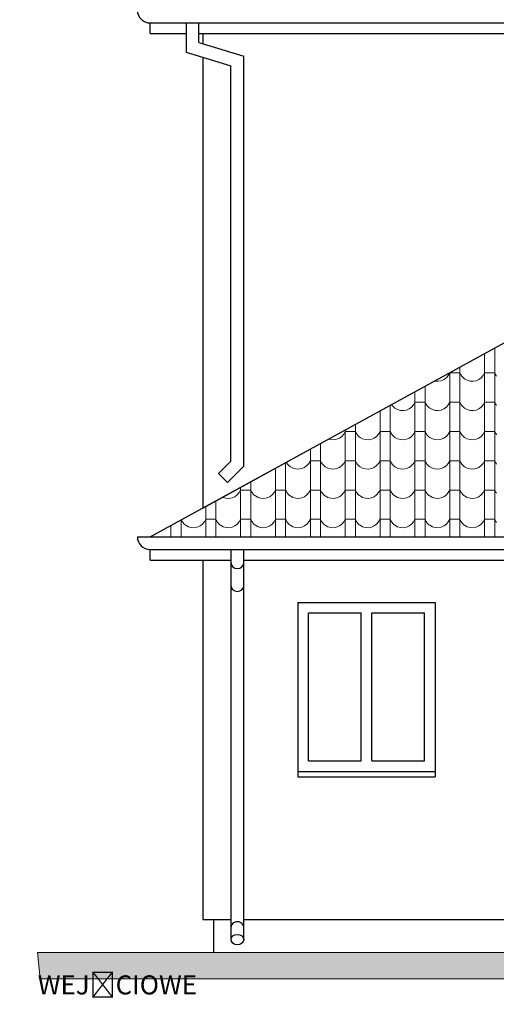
# Model space of a CAD drawing. Header units: millimetres. Extents: x -61343 to 9939, y -6894 to 7453.
# Tile 172 of 255: x 690 to 1142, y -6403 to -5471. Entities that reach past the tile are written whole.
import ezdxf

# ---------------------------------------------------------------- set-up
doc = ezdxf.new("R2010")
doc.units = ezdxf.units.MM
doc.header["$MEASUREMENT"] = 0
doc.layers.add('810-G Ogólne', color=7, linetype='Continuous')
doc.layers.add('990-D Import IFC', color=7, linetype='Continuous')
doc.layers.add('A_opisy', color=81, linetype='Continuous', lineweight=13)
doc.styles.add('st1', font='arial.ttf')

# ---------------------------------------------------------------- blocks, each defined once
blk = doc.blocks.new('*X1834', base_point=(515069.4, 47309.9))
at = {"layer": '990-D Import IFC', "color": 251, "linetype": 'Continuous', "lineweight": 13, "true_color": 0x6a6a6a}
for p, q in [((521387.5, -45633.9), (521387.5, -45762.1)), ((521291.4, -45686.5), (521291.4, -45762.1)), ((521057.5, -45814.6), (521057.5, -46039.1)), ((521291.4, -45762.1), (521291.4, -46039.1)), ((521387.5, -45762.1), (521387.5, -46039.1)), ((520929.4, -45916.7), (520948.1, -45895.2)), ((520948.1, -45895.2), (520961.4, -45870.2)), ((520961.4, -45867.2), (520961.4, -46039.1)), ((521009.4, -45870.2), (520961.4, -45870.2)), ((521057.5, -45870.2), (521009.4, -45870.2)), ((521057.5, -45870.2), (521061.1, -45878.5)), ((521061.1, -45878.5), (521065.4, -45886.6)), ((521065.4, -45886.6), (521070.2, -45894.3)), ((521070.2, -45894.3), (521075.5, -45901.7)), ((521075.5, -45901.7), (521081.4, -45908.6)), ((521081.4, -45908.6), (521087.8, -45915.1)), ((521259.4, -45916.7), (521278.1, -45895.2)), ((521278.1, -45895.2), (521291.4, -45870.2)), ((521339.4, -45870.2), (521291.4, -45870.2)), ((521387.5, -45870.2), (521339.4, -45870.2)), ((521387.5, -45870.2), (521391.1, -45878.5)), ((521391.1, -45878.5), (521395.4, -45886.6)), ((521395.4, -45886.6), (521400.2, -45894.3)), ((521400.2, -45894.3), (521405.5, -45901.7)), ((520727.5, -45995.3), (520727.5, -46039.1)), ((520817.2, -45946.1), (520824.1, -45948.1)), ((520824.1, -45948.1), (520852.4, -45949.5)), ((520852.4, -45949.5), (520880.4, -45944.5)), ((520880.4, -45944.5), (520906.5, -45933.4)), ((520906.5, -45933.4), (520929.4, -45916.7)), ((521087.8, -45915.1), (521094.6, -45921.2)), ((521094.6, -45921.2), (521101.9, -45926.7)), ((521101.9, -45926.7), (521126.7, -45940.4)), ((521126.7, -45940.4), (521154.1, -45948.1)), ((521154.1, -45948.1), (521182.4, -45949.5)), ((521182.4, -45949.5), (521210.4, -45944.5)), ((521210.4, -45944.5), (521236.5, -45933.4)), ((521236.5, -45933.4), (521259.4, -45916.7)), ((520631.4, -46047.9), (520631.4, -46316.1)), ((520727.5, -46039.1), (520727.5, -46316.1)), ((520961.4, -46039.1), (520961.4, -46316.1)), ((521057.5, -46039.1), (521057.5, -46316.1)), ((521291.4, -46039.1), (521291.4, -46316.1)), ((521387.5, -46039.1), (521387.5, -46316.1)), ((520397.5, -46176), (520397.5, -46316.1)), ((520409.1, -46169.6), (520410.2, -46171.3)), ((520410.2, -46171.3), (520415.5, -46178.7)), ((520415.5, -46178.7), (520421.4, -46185.6)), ((520421.4, -46185.6), (520427.8, -46192.1)), ((520427.8, -46192.1), (520434.6, -46198.2)), ((520599.4, -46193.7), (520618.1, -46172.2)), ((520618.1, -46172.2), (520631.4, -46147.2)), ((520679.4, -46147.2), (520631.4, -46147.2)), ((520727.5, -46147.2), (520679.4, -46147.2)), ((520727.5, -46147.2), (520731.1, -46155.5)), ((520731.1, -46155.5), (520735.4, -46163.6)), ((520735.4, -46163.6), (520740.2, -46171.3)), ((520740.2, -46171.3), (520745.5, -46178.7)), ((520745.5, -46178.7), (520751.4, -46185.6)), ((520751.4, -46185.6), (520757.8, -46192.1)), ((520757.8, -46192.1), (520764.6, -46198.2)), ((520929.4, -46193.7), (520948.1, -46172.2)), ((520948.1, -46172.2), (520961.4, -46147.2)), ((521009.4, -46147.2), (520961.4, -46147.2)), ((521057.5, -46147.2), (521009.4, -46147.2)), ((521057.5, -46147.2), (521061.1, -46155.5)), ((521061.1, -46155.5), (521065.4, -46163.6)), ((521065.4, -46163.6), (521070.2, -46171.3)), ((521070.2, -46171.3), (521075.5, -46178.7)), ((521075.5, -46178.7), (521081.4, -46185.6)), ((521081.4, -46185.6), (521087.8, -46192.1)), ((521087.8, -46192.1), (521094.6, -46198.2)), ((521259.4, -46193.7), (521278.1, -46172.2)), ((521278.1, -46172.2), (521291.4, -46147.2)), ((521339.4, -46147.2), (521291.4, -46147.2)), ((521387.5, -46147.2), (521339.4, -46147.2)), ((521387.5, -46147.2), (521391.1, -46155.5)), ((521391.1, -46155.5), (521395.4, -46163.6)), ((521395.4, -46163.6), (521400.2, -46171.3)), ((521400.2, -46171.3), (521405.5, -46178.7)), ((520301.4, -46228.6), (520301.4, -46316.1)), ((520434.6, -46198.2), (520441.9, -46203.7)), ((520441.9, -46203.7), (520466.7, -46217.4)), ((520466.7, -46217.4), (520494.1, -46225.1)), ((520494.1, -46225.1), (520522.4, -46226.5)), ((520522.4, -46226.5), (520550.4, -46221.5)), ((520550.4, -46221.5), (520576.5, -46210.4)), ((520576.5, -46210.4), (520599.4, -46193.7)), ((520764.6, -46198.2), (520771.9, -46203.7)), ((520771.9, -46203.7), (520796.7, -46217.4)), ((520796.7, -46217.4), (520824.1, -46225.1)), ((520824.1, -46225.1), (520852.4, -46226.5)), ((520852.4, -46226.5), (520880.4, -46221.5)), ((520880.4, -46221.5), (520906.5, -46210.4)), ((520906.5, -46210.4), (520929.4, -46193.7)), ((521094.6, -46198.2), (521101.9, -46203.7)), ((521101.9, -46203.7), (521126.7, -46217.4)), ((521126.7, -46217.4), (521154.1, -46225.1)), ((521154.1, -46225.1), (521182.4, -46226.5)), ((521182.4, -46226.5), (521210.4, -46221.5)), ((521210.4, -46221.5), (521236.5, -46210.4)), ((521236.5, -46210.4), (521259.4, -46193.7)), ((520067.5, -46356.6), (520067.5, -46593.1)), ((520301.4, -46316.1), (520301.4, -46593.1)), ((520397.5, -46316.1), (520397.5, -46593.1)), ((520631.4, -46316.1), (520631.4, -46593.1)), ((520727.5, -46316.1), (520727.5, -46593.1)), ((520961.4, -46316.1), (520961.4, -46593.1)), ((521057.5, -46316.1), (521057.5, -46593.1)), ((521291.4, -46316.1), (521291.4, -46593.1)), ((521387.5, -46316.1), (521387.5, -46593.1)), ((519916.5, -46487.4), (519939.4, -46470.7)), ((519939.4, -46470.7), (519958.1, -46449.2)), ((519958.1, -46449.2), (519971.4, -46424.2)), ((519971.4, -46409.2), (519971.4, -46593.1)), ((520019.4, -46424.2), (519971.4, -46424.2)), ((520067.5, -46424.2), (520019.4, -46424.2)), ((520067.5, -46424.2), (520071.1, -46432.5)), ((520071.1, -46432.5), (520075.4, -46440.6)), ((520075.4, -46440.6), (520080.2, -46448.3)), ((520080.2, -46448.3), (520085.5, -46455.7)), ((520085.5, -46455.7), (520091.4, -46462.6)), ((520091.4, -46462.6), (520097.8, -46469.1)), ((520097.8, -46469.1), (520104.6, -46475.2)), ((520246.5, -46487.4), (520269.4, -46470.7)), ((520269.4, -46470.7), (520288.1, -46449.2)), ((520288.1, -46449.2), (520301.4, -46424.2)), ((520349.4, -46424.2), (520301.4, -46424.2)), ((520397.5, -46424.2), (520349.4, -46424.2)), ((520397.5, -46424.2), (520401.1, -46432.5)), ((520401.1, -46432.5), (520405.4, -46440.6)), ((520405.4, -46440.6), (520410.2, -46448.3)), ((520410.2, -46448.3), (520415.5, -46455.7)), ((520415.5, -46455.7), (520421.4, -46462.6)), ((520421.4, -46462.6), (520427.8, -46469.1)), ((520427.8, -46469.1), (520434.6, -46475.2)), ((520576.5, -46487.4), (520599.4, -46470.7)), ((520599.4, -46470.7), (520618.1, -46449.2)), ((520618.1, -46449.2), (520631.4, -46424.2)), ((520679.4, -46424.2), (520631.4, -46424.2)), ((520727.5, -46424.2), (520679.4, -46424.2)), ((520727.5, -46424.2), (520731.1, -46432.5)), ((520731.1, -46432.5), (520735.4, -46440.6)), ((520735.4, -46440.6), (520740.2, -46448.3)), ((520740.2, -46448.3), (520745.5, -46455.7)), ((520745.5, -46455.7), (520751.4, -46462.6)), ((520751.4, -46462.6), (520757.8, -46469.1)), ((520757.8, -46469.1), (520764.6, -46475.2)), ((520906.5, -46487.4), (520929.4, -46470.7)), ((520929.4, -46470.7), (520948.1, -46449.2)), ((520948.1, -46449.2), (520961.4, -46424.2)), ((521009.4, -46424.2), (520961.4, -46424.2)), ((521057.5, -46424.2), (521009.4, -46424.2)), ((521057.5, -46424.2), (521061.1, -46432.5)), ((521061.1, -46432.5), (521065.4, -46440.6)), ((521065.4, -46440.6), (521070.2, -46448.3)), ((521070.2, -46448.3), (521075.5, -46455.7)), ((521075.5, -46455.7), (521081.4, -46462.6)), ((521081.4, -46462.6), (521087.8, -46469.1)), ((521087.8, -46469.1), (521094.6, -46475.2)), ((521236.5, -46487.4), (521259.4, -46470.7)), ((521259.4, -46470.7), (521278.1, -46449.2)), ((521278.1, -46449.2), (521291.4, -46424.2)), ((521339.4, -46424.2), (521291.4, -46424.2)), ((521387.5, -46424.2), (521339.4, -46424.2)), ((521387.5, -46424.2), (521391.1, -46432.5)), ((521391.1, -46432.5), (521395.4, -46440.6)), ((521395.4, -46440.6), (521400.2, -46448.3)), ((521400.2, -46448.3), (521405.5, -46455.7)), ((519737.5, -46537.3), (519737.5, -46593.1)), ((519812.8, -46496.1), (519834.1, -46502.1)), ((519834.1, -46502.1), (519862.4, -46503.5)), ((519862.4, -46503.5), (519890.4, -46498.5)), ((519890.4, -46498.5), (519916.5, -46487.4)), ((520104.6, -46475.2), (520111.9, -46480.7)), ((520111.9, -46480.7), (520136.7, -46494.4)), ((520136.7, -46494.4), (520164.1, -46502.1)), ((520164.1, -46502.1), (520192.4, -46503.5)), ((520192.4, -46503.5), (520220.4, -46498.5)), ((520220.4, -46498.5), (520246.5, -46487.4)), ((520434.6, -46475.2), (520441.9, -46480.7)), ((520441.9, -46480.7), (520466.7, -46494.4)), ((520466.7, -46494.4), (520494.1, -46502.1)), ((520494.1, -46502.1), (520522.4, -46503.5)), ((520522.4, -46503.5), (520550.4, -46498.5)), ((520550.4, -46498.5), (520576.5, -46487.4)), ((520764.6, -46475.2), (520771.9, -46480.7)), ((520771.9, -46480.7), (520796.7, -46494.4)), ((520796.7, -46494.4), (520824.1, -46502.1)), ((520824.1, -46502.1), (520852.4, -46503.5)), ((520852.4, -46503.5), (520880.4, -46498.5)), ((520880.4, -46498.5), (520906.5, -46487.4)), ((521094.6, -46475.2), (521101.9, -46480.7)), ((521101.9, -46480.7), (521126.7, -46494.4)), ((521126.7, -46494.4), (521154.1, -46502.1)), ((521154.1, -46502.1), (521182.4, -46503.5)), ((521182.4, -46503.5), (521210.4, -46498.5)), ((521210.4, -46498.5), (521236.5, -46487.4)), ((519641.4, -46589.9), (519641.4, -46593.1)), ((519641.4, -46593.1), (519641.4, -46870.1)), ((519737.5, -46593.1), (519737.5, -46870.1)), ((519971.4, -46593.1), (519971.4, -46870.1)), ((520067.5, -46593.1), (520067.5, -46870.1)), ((520301.4, -46593.1), (520301.4, -46870.1)), ((520397.5, -46593.1), (520397.5, -46870.1)), ((520631.4, -46593.1), (520631.4, -46870.1)), ((520727.5, -46593.1), (520727.5, -46870.1)), ((520961.4, -46593.1), (520961.4, -46870.1)), ((521057.5, -46593.1), (521057.5, -46870.1)), ((521291.4, -46593.1), (521291.4, -46870.1)), ((521387.5, -46593.1), (521387.5, -46870.1)), ((519407.5, -46718), (519407.5, -46870.1)), ((519413.8, -46714.5), (519415.4, -46717.6)), ((519415.4, -46717.6), (519420.2, -46725.3)), ((519420.2, -46725.3), (519425.5, -46732.7)), ((519425.5, -46732.7), (519431.4, -46739.6)), ((519431.4, -46739.6), (519437.8, -46746.1)), ((519437.8, -46746.1), (519444.6, -46752.2)), ((519586.5, -46764.4), (519609.4, -46747.7)), ((519609.4, -46747.7), (519628.1, -46726.2)), ((519628.1, -46726.2), (519641.4, -46701.2)), ((519689.4, -46701.2), (519641.4, -46701.2)), ((519737.5, -46701.2), (519689.4, -46701.2)), ((519737.5, -46701.2), (519741.1, -46709.5)), ((519741.1, -46709.5), (519745.4, -46717.6)), ((519745.4, -46717.6), (519750.2, -46725.3)), ((519750.2, -46725.3), (519755.5, -46732.7)), ((519755.5, -46732.7), (519761.4, -46739.6)), ((519761.4, -46739.6), (519767.8, -46746.1)), ((519767.8, -46746.1), (519774.6, -46752.2)), ((519916.5, -46764.4), (519939.4, -46747.7)), ((519939.4, -46747.7), (519958.1, -46726.2)), ((519958.1, -46726.2), (519971.4, -46701.2)), ((520019.4, -46701.2), (519971.4, -46701.2)), ((520067.5, -46701.2), (520019.4, -46701.2)), ((520067.5, -46701.2), (520071.1, -46709.5)), ((520071.1, -46709.5), (520075.4, -46717.6)), ((520075.4, -46717.6), (520080.2, -46725.3)), ((520080.2, -46725.3), (520085.5, -46732.7)), ((520085.5, -46732.7), (520091.4, -46739.6)), ((520091.4, -46739.6), (520097.8, -46746.1)), ((520097.8, -46746.1), (520104.6, -46752.2)), ((520246.5, -46764.4), (520269.4, -46747.7)), ((520269.4, -46747.7), (520288.1, -46726.2)), ((520288.1, -46726.2), (520301.4, -46701.2)), ((520349.4, -46701.2), (520301.4, -46701.2)), ((520397.5, -46701.2), (520349.4, -46701.2)), ((520397.5, -46701.2), (520401.1, -46709.5)), ((520401.1, -46709.5), (520405.4, -46717.6)), ((520405.4, -46717.6), (520410.2, -46725.3)), ((520410.2, -46725.3), (520415.5, -46732.7)), ((520415.5, -46732.7), (520421.4, -46739.6)), ((520421.4, -46739.6), (520427.8, -46746.1)), ((520427.8, -46746.1), (520434.6, -46752.2)), ((520576.5, -46764.4), (520599.4, -46747.7)), ((520599.4, -46747.7), (520618.1, -46726.2)), ((520618.1, -46726.2), (520631.4, -46701.2)), ((520679.4, -46701.2), (520631.4, -46701.2)), ((520727.5, -46701.2), (520679.4, -46701.2)), ((520727.5, -46701.2), (520731.1, -46709.5)), ((520731.1, -46709.5), (520735.4, -46717.6)), ((520735.4, -46717.6), (520740.2, -46725.3)), ((520740.2, -46725.3), (520745.5, -46732.7)), ((520745.5, -46732.7), (520751.4, -46739.6)), ((520751.4, -46739.6), (520757.8, -46746.1)), ((520757.8, -46746.1), (520764.6, -46752.2)), ((520906.5, -46764.4), (520929.4, -46747.7)), ((520929.4, -46747.7), (520948.1, -46726.2)), ((520948.1, -46726.2), (520961.4, -46701.2)), ((521009.4, -46701.2), (520961.4, -46701.2)), ((521057.5, -46701.2), (521009.4, -46701.2)), ((521057.5, -46701.2), (521061.1, -46709.5)), ((521061.1, -46709.5), (521065.4, -46717.6)), ((521065.4, -46717.6), (521070.2, -46725.3)), ((521070.2, -46725.3), (521075.5, -46732.7)), ((521075.5, -46732.7), (521081.4, -46739.6)), ((521081.4, -46739.6), (521087.8, -46746.1)), ((521087.8, -46746.1), (521094.6, -46752.2)), ((521236.5, -46764.4), (521259.4, -46747.7)), ((521259.4, -46747.7), (521278.1, -46726.2)), ((521278.1, -46726.2), (521291.4, -46701.2)), ((521339.4, -46701.2), (521291.4, -46701.2)), ((521387.5, -46701.2), (521339.4, -46701.2)), ((521387.5, -46701.2), (521391.1, -46709.5)), ((521391.1, -46709.5), (521395.4, -46717.6)), ((521395.4, -46717.6), (521400.2, -46725.3)), ((521400.2, -46725.3), (521405.5, -46732.7)), ((519311.4, -46770.6), (519311.4, -46870.1)), ((519444.6, -46752.2), (519451.9, -46757.7)), ((519451.9, -46757.7), (519476.7, -46771.4)), ((519476.7, -46771.4), (519504.1, -46779.1)), ((519504.1, -46779.1), (519532.4, -46780.5)), ((519532.4, -46780.5), (519560.4, -46775.5)), ((519560.4, -46775.5), (519586.5, -46764.4)), ((519774.6, -46752.2), (519781.9, -46757.7)), ((519781.9, -46757.7), (519806.7, -46771.4)), ((519806.7, -46771.4), (519834.1, -46779.1)), ((519834.1, -46779.1), (519862.4, -46780.5)), ((519862.4, -46780.5), (519890.4, -46775.5)), ((519890.4, -46775.5), (519916.5, -46764.4)), ((520104.6, -46752.2), (520111.9, -46757.7)), ((520111.9, -46757.7), (520136.7, -46771.4)), ((520136.7, -46771.4), (520164.1, -46779.1)), ((520164.1, -46779.1), (520192.4, -46780.5)), ((520192.4, -46780.5), (520220.4, -46775.5)), ((520220.4, -46775.5), (520246.5, -46764.4)), ((520434.6, -46752.2), (520441.9, -46757.7)), ((520441.9, -46757.7), (520466.7, -46771.4)), ((520466.7, -46771.4), (520494.1, -46779.1)), ((520494.1, -46779.1), (520522.4, -46780.5)), ((520522.4, -46780.5), (520550.4, -46775.5)), ((520550.4, -46775.5), (520576.5, -46764.4)), ((520764.6, -46752.2), (520771.9, -46757.7)), ((520771.9, -46757.7), (520796.7, -46771.4)), ((520796.7, -46771.4), (520824.1, -46779.1)), ((520824.1, -46779.1), (520852.4, -46780.5)), ((520852.4, -46780.5), (520880.4, -46775.5)), ((520880.4, -46775.5), (520906.5, -46764.4)), ((521094.6, -46752.2), (521101.9, -46757.7)), ((521101.9, -46757.7), (521126.7, -46771.4)), ((521126.7, -46771.4), (521154.1, -46779.1)), ((521154.1, -46779.1), (521182.4, -46780.5)), ((521182.4, -46780.5), (521210.4, -46775.5)), ((521210.4, -46775.5), (521236.5, -46764.4)), ((519077.5, -46898.7), (519077.5, -47147.1)), ((519311.4, -46870.1), (519311.4, -47147.1)), ((519407.5, -46870.1), (519407.5, -47147.1)), ((519641.4, -46870.1), (519641.4, -47147.1)), ((519737.5, -46870.1), (519737.5, -47147.1)), ((519971.4, -46870.1), (519971.4, -47147.1)), ((520067.5, -46870.1), (520067.5, -47147.1)), ((520301.4, -46870.1), (520301.4, -47147.1)), ((520397.5, -46870.1), (520397.5, -47147.1)), ((520631.4, -46870.1), (520631.4, -47147.1)), ((520727.5, -46870.1), (520727.5, -47147.1)), ((520961.4, -46870.1), (520961.4, -47147.1)), ((521057.5, -46870.1), (521057.5, -47147.1)), ((521291.4, -46870.1), (521291.4, -47147.1)), ((521387.5, -46870.1), (521387.5, -47147.1)), ((518926.5, -47041.4), (518949.4, -47024.7)), ((518949.4, -47024.7), (518968.1, -47003.2)), ((518968.1, -47003.2), (518981.4, -46978.2)), ((518981.4, -46951.3), (518981.4, -47147.1)), ((519029.4, -46978.2), (518981.4, -46978.2)), ((519077.5, -46978.2), (519029.4, -46978.2)), ((519077.5, -46978.2), (519081.1, -46986.5)), ((519081.1, -46986.5), (519085.4, -46994.6)), ((519085.4, -46994.6), (519090.2, -47002.3)), ((519090.2, -47002.3), (519095.5, -47009.7)), ((519095.5, -47009.7), (519101.4, -47016.6)), ((519101.4, -47016.6), (519107.8, -47023.1)), ((519107.8, -47023.1), (519114.6, -47029.2)), ((519114.6, -47029.2), (519121.9, -47034.7)), ((519256.5, -47041.4), (519279.4, -47024.7)), ((519279.4, -47024.7), (519298.1, -47003.2)), ((519298.1, -47003.2), (519311.4, -46978.2)), ((519359.4, -46978.2), (519311.4, -46978.2)), ((519407.5, -46978.2), (519359.4, -46978.2)), ((519407.5, -46978.2), (519411.1, -46986.5)), ((519411.1, -46986.5), (519415.4, -46994.6)), ((519415.4, -46994.6), (519420.2, -47002.3)), ((519420.2, -47002.3), (519425.5, -47009.7)), ((519425.5, -47009.7), (519431.4, -47016.6)), ((519431.4, -47016.6), (519437.8, -47023.1)), ((519437.8, -47023.1), (519444.6, -47029.2)), ((519444.6, -47029.2), (519451.9, -47034.7)), ((519586.5, -47041.4), (519609.4, -47024.7)), ((519609.4, -47024.7), (519628.1, -47003.2)), ((519628.1, -47003.2), (519641.4, -46978.2)), ((519689.4, -46978.2), (519641.4, -46978.2)), ((519737.5, -46978.2), (519689.4, -46978.2)), ((519737.5, -46978.2), (519741.1, -46986.5)), ((519741.1, -46986.5), (519745.4, -46994.6)), ((519745.4, -46994.6), (519750.2, -47002.3)), ((519750.2, -47002.3), (519755.5, -47009.7)), ((519755.5, -47009.7), (519761.4, -47016.6)), ((519761.4, -47016.6), (519767.8, -47023.1)), ((519767.8, -47023.1), (519774.6, -47029.2)), ((519774.6, -47029.2), (519781.9, -47034.7)), ((519916.5, -47041.4), (519939.4, -47024.7)), ((519939.4, -47024.7), (519958.1, -47003.2)), ((519958.1, -47003.2), (519971.4, -46978.2)), ((520019.4, -46978.2), (519971.4, -46978.2)), ((520067.5, -46978.2), (520019.4, -46978.2)), ((520067.5, -46978.2), (520071.1, -46986.5)), ((520071.1, -46986.5), (520075.4, -46994.6)), ((520075.4, -46994.6), (520080.2, -47002.3)), ((520080.2, -47002.3), (520085.5, -47009.7)), ((520085.5, -47009.7), (520091.4, -47016.6)), ((520091.4, -47016.6), (520097.8, -47023.1)), ((520097.8, -47023.1), (520104.6, -47029.2)), ((520104.6, -47029.2), (520111.9, -47034.7)), ((520246.5, -47041.4), (520269.4, -47024.7)), ((520269.4, -47024.7), (520288.1, -47003.2)), ((520288.1, -47003.2), (520301.4, -46978.2)), ((520349.4, -46978.2), (520301.4, -46978.2)), ((520397.5, -46978.2), (520349.4, -46978.2)), ((520397.5, -46978.2), (520401.1, -46986.5)), ((520401.1, -46986.5), (520405.4, -46994.6)), ((520405.4, -46994.6), (520410.2, -47002.3)), ((520410.2, -47002.3), (520415.5, -47009.7)), ((520415.5, -47009.7), (520421.4, -47016.6)), ((520421.4, -47016.6), (520427.8, -47023.1)), ((520427.8, -47023.1), (520434.6, -47029.2)), ((520434.6, -47029.2), (520441.9, -47034.7)), ((520576.5, -47041.4), (520599.4, -47024.7)), ((520599.4, -47024.7), (520618.1, -47003.2)), ((520618.1, -47003.2), (520631.4, -46978.2)), ((520679.4, -46978.2), (520631.4, -46978.2)), ((520727.5, -46978.2), (520679.4, -46978.2)), ((520727.5, -46978.2), (520731.1, -46986.5)), ((520731.1, -46986.5), (520735.4, -46994.6)), ((520735.4, -46994.6), (520740.2, -47002.3)), ((520740.2, -47002.3), (520745.5, -47009.7)), ((520745.5, -47009.7), (520751.4, -47016.6)), ((520751.4, -47016.6), (520757.8, -47023.1)), ((520757.8, -47023.1), (520764.6, -47029.2)), ((520764.6, -47029.2), (520771.9, -47034.7)), ((520906.5, -47041.4), (520929.4, -47024.7)), ((520929.4, -47024.7), (520948.1, -47003.2)), ((520948.1, -47003.2), (520961.4, -46978.2)), ((521009.4, -46978.2), (520961.4, -46978.2)), ((521057.5, -46978.2), (521009.4, -46978.2)), ((521057.5, -46978.2), (521061.1, -46986.5)), ((521061.1, -46986.5), (521065.4, -46994.6)), ((521065.4, -46994.6), (521070.2, -47002.3)), ((521070.2, -47002.3), (521075.5, -47009.7)), ((521075.5, -47009.7), (521081.4, -47016.6)), ((521081.4, -47016.6), (521087.8, -47023.1)), ((521087.8, -47023.1), (521094.6, -47029.2)), ((521094.6, -47029.2), (521101.9, -47034.7)), ((521236.5, -47041.4), (521259.4, -47024.7)), ((521259.4, -47024.7), (521278.1, -47003.2)), ((521278.1, -47003.2), (521291.4, -46978.2)), ((521339.4, -46978.2), (521291.4, -46978.2)), ((521387.5, -46978.2), (521339.4, -46978.2)), ((521387.5, -46978.2), (521391.1, -46986.5)), ((521391.1, -46986.5), (521395.4, -46994.6)), ((521395.4, -46994.6), (521400.2, -47002.3)), ((521400.2, -47002.3), (521405.5, -47009.7)), ((518747.5, -47079.3), (518747.5, -47147.1)), ((518810.4, -47044.9), (518816.7, -47048.4)), ((518816.7, -47048.4), (518844.1, -47056.1)), ((518844.1, -47056.1), (518872.4, -47057.5)), ((518872.4, -47057.5), (518900.4, -47052.5)), ((518900.4, -47052.5), (518926.5, -47041.4)), ((519121.9, -47034.7), (519146.7, -47048.4)), ((519146.7, -47048.4), (519174.1, -47056.1)), ((519174.1, -47056.1), (519202.4, -47057.5)), ((519202.4, -47057.5), (519230.4, -47052.5)), ((519230.4, -47052.5), (519256.5, -47041.4)), ((519451.9, -47034.7), (519476.7, -47048.4)), ((519476.7, -47048.4), (519504.1, -47056.1)), ((519504.1, -47056.1), (519532.4, -47057.5)), ((519532.4, -47057.5), (519560.4, -47052.5)), ((519560.4, -47052.5), (519586.5, -47041.4)), ((519781.9, -47034.7), (519806.7, -47048.4)), ((519806.7, -47048.4), (519834.1, -47056.1)), ((519834.1, -47056.1), (519862.4, -47057.5)), ((519862.4, -47057.5), (519890.4, -47052.5)), ((519890.4, -47052.5), (519916.5, -47041.4)), ((520111.9, -47034.7), (520136.7, -47048.4)), ((520136.7, -47048.4), (520164.1, -47056.1)), ((520164.1, -47056.1), (520192.4, -47057.5)), ((520192.4, -47057.5), (520220.4, -47052.5)), ((520220.4, -47052.5), (520246.5, -47041.4)), ((520441.9, -47034.7), (520466.7, -47048.4)), ((520466.7, -47048.4), (520494.1, -47056.1)), ((520494.1, -47056.1), (520522.4, -47057.5)), ((520522.4, -47057.5), (520550.4, -47052.5)), ((520550.4, -47052.5), (520576.5, -47041.4)), ((520771.9, -47034.7), (520796.7, -47048.4)), ((520796.7, -47048.4), (520824.1, -47056.1)), ((520824.1, -47056.1), (520852.4, -47057.5)), ((520852.4, -47057.5), (520880.4, -47052.5)), ((520880.4, -47052.5), (520906.5, -47041.4)), ((521101.9, -47034.7), (521126.7, -47048.4)), ((521126.7, -47048.4), (521154.1, -47056.1)), ((521154.1, -47056.1), (521182.4, -47057.5)), ((521182.4, -47057.5), (521210.4, -47052.5)), ((521210.4, -47052.5), (521236.5, -47041.4)), ((518651.4, -47131.9), (518651.4, -47147.1)), ((518651.4, -47147.1), (518651.4, -47421)), ((518747.5, -47147.1), (518747.5, -47421)), ((518981.4, -47147.1), (518981.4, -47421)), ((519077.5, -47147.1), (519077.5, -47421)), ((519311.4, -47147.1), (519311.4, -47421)), ((519407.5, -47147.1), (519407.5, -47421)), ((519641.4, -47147.1), (519641.4, -47421)), ((519737.5, -47147.1), (519737.5, -47421)), ((519971.4, -47147.1), (519971.4, -47421)), ((520067.5, -47147.1), (520067.5, -47421)), ((520301.4, -47147.1), (520301.4, -47421)), ((520397.5, -47147.1), (520397.5, -47421)), ((520631.4, -47147.1), (520631.4, -47421)), ((520727.5, -47147.1), (520727.5, -47421)), ((520961.4, -47147.1), (520961.4, -47421)), ((521057.5, -47147.1), (521057.5, -47421)), ((521291.4, -47147.1), (521291.4, -47421)), ((521387.5, -47147.1), (521387.5, -47421)), ((518417.5, -47260), (518417.5, -47421)), ((518419.2, -47259.1), (518421.1, -47263.5)), ((518421.1, -47263.5), (518425.4, -47271.6)), ((518425.4, -47271.6), (518430.2, -47279.3)), ((518430.2, -47279.3), (518435.5, -47286.7)), ((518435.5, -47286.7), (518441.4, -47293.6)), ((518441.4, -47293.6), (518447.8, -47300.1)), ((518447.8, -47300.1), (518454.6, -47306.2)), ((518454.6, -47306.2), (518461.9, -47311.7)), ((518596.5, -47318.4), (518619.4, -47301.7)), ((518619.4, -47301.7), (518638.1, -47280.2)), ((518638.1, -47280.2), (518651.4, -47255.2)), ((518699.4, -47255.2), (518651.4, -47255.2)), ((518747.5, -47255.2), (518699.4, -47255.2)), ((518747.5, -47255.2), (518751.1, -47263.5)), ((518751.1, -47263.5), (518755.4, -47271.6)), ((518755.4, -47271.6), (518760.2, -47279.3)), ((518760.2, -47279.3), (518765.5, -47286.7)), ((518765.5, -47286.7), (518771.4, -47293.6)), ((518771.4, -47293.6), (518777.8, -47300.1)), ((518777.8, -47300.1), (518784.6, -47306.2)), ((518784.6, -47306.2), (518791.9, -47311.7)), ((518926.5, -47318.4), (518949.4, -47301.7)), ((518949.4, -47301.7), (518968.1, -47280.2)), ((518968.1, -47280.2), (518981.4, -47255.2)), ((519029.4, -47255.2), (518981.4, -47255.2)), ((519077.5, -47255.2), (519029.4, -47255.2)), ((519077.5, -47255.2), (519081.1, -47263.5)), ((519081.1, -47263.5), (519085.4, -47271.6)), ((519085.4, -47271.6), (519090.2, -47279.3)), ((519090.2, -47279.3), (519095.5, -47286.7)), ((519095.5, -47286.7), (519101.4, -47293.6)), ((519101.4, -47293.6), (519107.8, -47300.1)), ((519107.8, -47300.1), (519114.6, -47306.2)), ((519114.6, -47306.2), (519121.9, -47311.7)), ((519256.5, -47318.4), (519279.4, -47301.7)), ((519279.4, -47301.7), (519298.1, -47280.2)), ((519298.1, -47280.2), (519311.4, -47255.2)), ((519359.4, -47255.2), (519311.4, -47255.2)), ((519407.5, -47255.2), (519359.4, -47255.2)), ((519407.5, -47255.2), (519411.1, -47263.5)), ((519411.1, -47263.5), (519415.4, -47271.6)), ((519415.4, -47271.6), (519420.2, -47279.3)), ((519420.2, -47279.3), (519425.5, -47286.7)), ((519425.5, -47286.7), (519431.4, -47293.6)), ((519431.4, -47293.6), (519437.8, -47300.1)), ((519437.8, -47300.1), (519444.6, -47306.2)), ((519444.6, -47306.2), (519451.9, -47311.7)), ((519586.5, -47318.4), (519609.4, -47301.7)), ((519609.4, -47301.7), (519628.1, -47280.2)), ((519628.1, -47280.2), (519641.4, -47255.2)), ((519689.4, -47255.2), (519641.4, -47255.2)), ((519737.5, -47255.2), (519689.4, -47255.2)), ((519737.5, -47255.2), (519741.1, -47263.5)), ((519741.1, -47263.5), (519745.4, -47271.6)), ((519745.4, -47271.6), (519750.2, -47279.3)), ((519750.2, -47279.3), (519755.5, -47286.7)), ((519755.5, -47286.7), (519761.4, -47293.6)), ((519761.4, -47293.6), (519767.8, -47300.1)), ((519767.8, -47300.1), (519774.6, -47306.2)), ((519774.6, -47306.2), (519781.9, -47311.7)), ((519916.5, -47318.4), (519939.4, -47301.7)), ((519939.4, -47301.7), (519958.1, -47280.2)), ((519958.1, -47280.2), (519971.4, -47255.2)), ((520019.4, -47255.2), (519971.4, -47255.2)), ((520067.5, -47255.2), (520019.4, -47255.2)), ((520067.5, -47255.2), (520071.1, -47263.5)), ((520071.1, -47263.5), (520075.4, -47271.6)), ((520075.4, -47271.6), (520080.2, -47279.3)), ((520080.2, -47279.3), (520085.5, -47286.7)), ((520085.5, -47286.7), (520091.4, -47293.6)), ((520091.4, -47293.6), (520097.8, -47300.1)), ((520097.8, -47300.1), (520104.6, -47306.2)), ((520104.6, -47306.2), (520111.9, -47311.7)), ((520246.5, -47318.4), (520269.4, -47301.7)), ((520269.4, -47301.7), (520288.1, -47280.2)), ((520288.1, -47280.2), (520301.4, -47255.2)), ((520349.4, -47255.2), (520301.4, -47255.2)), ((520397.5, -47255.2), (520349.4, -47255.2)), ((520397.5, -47255.2), (520401.1, -47263.5)), ((520401.1, -47263.5), (520405.4, -47271.6)), ((520405.4, -47271.6), (520410.2, -47279.3)), ((520410.2, -47279.3), (520415.5, -47286.7)), ((520415.5, -47286.7), (520421.4, -47293.6)), ((520421.4, -47293.6), (520427.8, -47300.1)), ((520427.8, -47300.1), (520434.6, -47306.2)), ((520434.6, -47306.2), (520441.9, -47311.7)), ((520576.5, -47318.4), (520599.4, -47301.7)), ((520599.4, -47301.7), (520618.1, -47280.2)), ((520618.1, -47280.2), (520631.4, -47255.2)), ((520679.4, -47255.2), (520631.4, -47255.2)), ((520727.5, -47255.2), (520679.4, -47255.2)), ((520727.5, -47255.2), (520731.1, -47263.5)), ((520731.1, -47263.5), (520735.4, -47271.6)), ((520735.4, -47271.6), (520740.2, -47279.3)), ((520740.2, -47279.3), (520745.5, -47286.7)), ((520745.5, -47286.7), (520751.4, -47293.6)), ((520751.4, -47293.6), (520757.8, -47300.1)), ((520757.8, -47300.1), (520764.6, -47306.2)), ((520764.6, -47306.2), (520771.9, -47311.7)), ((520906.5, -47318.4), (520929.4, -47301.7)), ((520929.4, -47301.7), (520948.1, -47280.2)), ((520948.1, -47280.2), (520961.4, -47255.2)), ((521009.4, -47255.2), (520961.4, -47255.2)), ((521057.5, -47255.2), (521009.4, -47255.2)), ((521057.5, -47255.2), (521061.1, -47263.5)), ((521061.1, -47263.5), (521065.4, -47271.6)), ((521065.4, -47271.6), (521070.2, -47279.3)), ((521070.2, -47279.3), (521075.5, -47286.7)), ((521075.5, -47286.7), (521081.4, -47293.6)), ((521081.4, -47293.6), (521087.8, -47300.1)), ((521087.8, -47300.1), (521094.6, -47306.2)), ((521094.6, -47306.2), (521101.9, -47311.7)), ((521236.5, -47318.4), (521259.4, -47301.7)), ((521259.4, -47301.7), (521278.1, -47280.2)), ((521278.1, -47280.2), (521291.4, -47255.2)), ((521339.4, -47255.2), (521291.4, -47255.2)), ((521387.5, -47255.2), (521339.4, -47255.2)), ((521387.5, -47255.2), (521391.1, -47263.5)), ((521391.1, -47263.5), (521395.4, -47271.6)), ((521395.4, -47271.6), (521400.2, -47279.3)), ((521400.2, -47279.3), (521405.5, -47286.7)), ((518321.4, -47312.6), (518321.4, -47421)), ((518461.9, -47311.7), (518486.7, -47325.4)), ((518486.7, -47325.4), (518514.1, -47333.1)), ((518514.1, -47333.1), (518542.4, -47334.5)), ((518542.4, -47334.5), (518570.4, -47329.5)), ((518570.4, -47329.5), (518596.5, -47318.4)), ((518791.9, -47311.7), (518816.7, -47325.4)), ((518816.7, -47325.4), (518844.1, -47333.1)), ((518844.1, -47333.1), (518872.4, -47334.5)), ((518872.4, -47334.5), (518900.4, -47329.5)), ((518900.4, -47329.5), (518926.5, -47318.4)), ((519121.9, -47311.7), (519146.7, -47325.4)), ((519146.7, -47325.4), (519174.1, -47333.1)), ((519174.1, -47333.1), (519202.4, -47334.5)), ((519202.4, -47334.5), (519230.4, -47329.5)), ((519230.4, -47329.5), (519256.5, -47318.4)), ((519451.9, -47311.7), (519476.7, -47325.4)), ((519476.7, -47325.4), (519504.1, -47333.1)), ((519504.1, -47333.1), (519532.4, -47334.5)), ((519532.4, -47334.5), (519560.4, -47329.5)), ((519560.4, -47329.5), (519586.5, -47318.4)), ((519781.9, -47311.7), (519806.7, -47325.4)), ((519806.7, -47325.4), (519834.1, -47333.1)), ((519834.1, -47333.1), (519862.4, -47334.5)), ((519862.4, -47334.5), (519890.4, -47329.5)), ((519890.4, -47329.5), (519916.5, -47318.4)), ((520111.9, -47311.7), (520136.7, -47325.4)), ((520136.7, -47325.4), (520164.1, -47333.1)), ((520164.1, -47333.1), (520192.4, -47334.5)), ((520192.4, -47334.5), (520220.4, -47329.5)), ((520220.4, -47329.5), (520246.5, -47318.4)), ((520441.9, -47311.7), (520466.7, -47325.4)), ((520466.7, -47325.4), (520494.1, -47333.1)), ((520494.1, -47333.1), (520522.4, -47334.5)), ((520522.4, -47334.5), (520550.4, -47329.5)), ((520550.4, -47329.5), (520576.5, -47318.4)), ((520771.9, -47311.7), (520796.7, -47325.4)), ((520796.7, -47325.4), (520824.1, -47333.1)), ((520824.1, -47333.1), (520852.4, -47334.5)), ((520852.4, -47334.5), (520880.4, -47329.5)), ((520880.4, -47329.5), (520906.5, -47318.4)), ((521101.9, -47311.7), (521126.7, -47325.4)), ((521126.7, -47325.4), (521154.1, -47333.1)), ((521154.1, -47333.1), (521182.4, -47334.5)), ((521182.4, -47334.5), (521210.4, -47329.5)), ((521210.4, -47329.5), (521236.5, -47318.4))]:
    blk.add_line(p, q, dxfattribs=at)
blk = doc.blocks.new('Wypełnienie_17_3', base_point=(515069.4, 47309.9))
at = {"layer": '990-D Import IFC', "color": 251, "linetype": 'Continuous', "lineweight": 13, "true_color": 0x6a6a6a}
blk.add_blockref('*X1834', (515069.4, 47309.9), dxfattribs=at)

msp = doc.modelspace()

# ---------------------------------------------------------------- hatches: boundary and pattern name
at = {"layer": '810-G Ogólne', "linetype": 'Continuous', "lineweight": 13}
msp.add_hatch(color=7, dxfattribs=at).paths.add_polyline_path([(2440.783, -6378.481), (2440.971, -6353.518), (707.498, -6353.481), (709.894, -6378.481)])

# ---------------------------------------------------------------- linework, layer by layer
at = {"layer": '810-G Ogólne', "color": 7, "linetype": 'Continuous', "lineweight": 25}
for p, q in [((813.971, -5484.404), (813.971, -5474.404)), ((813.971, -5474.404), (1607.971, -5474.404)), ((848.016, -5474.404), (848.016, -5501.987)), ((860.207, -5492.844), (860.207, -5474.404)), ((813.971, -5484.404), (848.016, -5484.404)), ((860.207, -5484.404), (1607.971, -5484.404)), ((863.971, -5484.404), (863.971, -5493.991)), ((860.207, -5492.844), (902.679, -5505.786)), ((848.016, -5501.987), (890.397, -5514.902)), ((863.971, -5506.849), (863.971, -5933.028)), ((902.679, -5893.57), (902.679, -5505.786)), ((890.397, -5888.882), (890.397, -5514.902)), ((813.971, -5960.404), (1235.486, -5729.621)), ((890.397, -5888.882), (878.766, -5900.512)), ((902.679, -5893.57), (887.251, -5908.998)), ((878.766, -5900.512), (887.251, -5908.998)), ((801.971, -5960.404), (1669.001, -5960.404)), ((813.971, -5982.404), (813.971, -5972.404)), ((813.971, -5972.404), (1657.001, -5972.404)), ((890.677, -6341.4), (890.677, -5972.404)), ((902.679, -6341.4), (902.679, -5972.404)), ((813.971, -5982.404), (890.677, -5982.404)), ((863.971, -5982.404), (863.971, -6322.404)), ((902.679, -5982.404), (1571.297, -5982.404)), ((953.971, -6022.404), (1083.971, -6022.404)), ((953.971, -6022.404), (953.971, -6187.404)), ((1083.971, -6022.404), (1083.971, -6187.404)), ((963.971, -6032.404), (1013.971, -6032.404)), ((963.971, -6172.404), (963.971, -6032.404)), ((1013.971, -6172.404), (1013.971, -6032.404)), ((1023.971, -6172.404), (1023.971, -6032.404)), ((1023.971, -6032.404), (1073.971, -6032.404)), ((1073.971, -6172.404), (1073.971, -6032.404)), ((963.971, -6172.404), (1013.971, -6172.404)), ((1023.971, -6172.404), (1073.971, -6172.404)), ((953.971, -6182.404), (1083.971, -6182.404)), ((953.971, -6187.404), (1083.971, -6187.404)), ((863.971, -6322.404), (890.677, -6322.404)), ((873.971, -6322.404), (873.971, -6353.481)), ((902.679, -6322.404), (1571.297, -6322.404))]:
    msp.add_line(p, q, dxfattribs=at)
at = {"layer": '810-G Ogólne', "color": 7, "linetype": 'Continuous', "lineweight": 13}
msp.add_lwpolyline([(2440.783, -6378.481), (709.894, -6378.481), (707.498, -6353.481), (2440.971, -6353.518)], close=True, dxfattribs=at)
at = {"layer": '810-G Ogólne', "color": 7, "linetype": 'Continuous', "lineweight": 25}
for centre in [(813.971, -5462.404), (813.971, -5960.404)]:
    msp.add_arc(centre, 12, 180, 270, dxfattribs=at)
for centre, start_param, end_param in [((896.678, -5985.403), 3.1415927, 6.2831853), ((896.678, -6007.076), 3.1415927, 6.2831853), ((896.678, -6329.412), 0, 3.1415927)]:
    msp.add_ellipse(centre, major_axis=(6.001, 0), ratio=0.8167997, start_param=start_param, end_param=end_param, dxfattribs=at)
msp.add_ellipse((896.678, -6341.4), major_axis=(6.001, 0), ratio=0.8167997, dxfattribs=at)
at = {"layer": '990-D Import IFC', "color": 7, "linetype": 'Continuous', "lineweight": 13}
for points in [[(863.971, -5484.404), (1607.971, -5484.404), (1607.971, -5457.404), (1692.035, -5457.404), (1692.035, -5982.404), (1657.001, -5982.404), (1657.001, -5972.404), (1666.584, -5968.817), (1669.001, -5960.404), (1657.001, -5960.404), (1607.971, -5933.559), (1235.486, -5729.621), (863.971, -5933.559), (863.971, -5506.849), (890.397, -5514.902), (890.397, -5888.882), (878.766, -5900.512), (887.251, -5908.998), (902.679, -5893.57), (902.679, -5505.786), (863.971, -5493.991)], [(1235.486, -5729.621), (813.971, -5960.404), (1657.001, -5960.404)], [(863.971, -6322.404), (890.677, -6322.404), (890.677, -5982.404), (863.971, -5982.404)], [(902.679, -5982.404), (902.679, -6322.404), (1571.297, -6322.404), (1571.297, -5982.404)], [(953.971, -6022.404), (953.971, -6187.404), (1083.971, -6187.404), (1083.971, -6022.404)], [(953.971, -6022.404), (1083.971, -6022.404), (1083.971, -6187.404), (953.971, -6187.404)], [(963.971, -6032.404), (1013.971, -6032.404), (1013.971, -6172.404), (963.971, -6172.404)], [(963.971, -6032.404), (1013.971, -6032.404), (1013.971, -6172.404), (963.971, -6172.404)], [(1023.971, -6032.404), (1073.971, -6032.404), (1073.971, -6172.404), (1023.971, -6172.404)], [(1023.971, -6032.404), (1073.971, -6032.404), (1073.971, -6172.404), (1023.971, -6172.404)]]:
    msp.add_lwpolyline(points, close=True, dxfattribs=at)
for points in [[(1607.971, -5474.404), (860.207, -5474.404), (860.207, -5492.844), (902.679, -5505.786), (902.679, -5893.57), (887.251, -5908.998), (878.766, -5900.512), (890.397, -5888.882), (890.397, -5514.902), (848.016, -5501.987), (848.016, -5474.404), (813.971, -5474.404, -0.4142136), (801.971, -5462.404), (1607.971, -5462.404)], [(801.971, -5960.404), (1669.001, -5960.404, -0.4142136), (1657.001, -5972.404), (1583.299, -5972.404), (1583.299, -6341.4, -0.8167997), (1571.297, -6341.4), (1571.297, -5972.404), (902.679, -5972.404), (902.679, -6341.4, -0.8167997), (890.677, -6341.4), (890.677, -5972.404), (813.971, -5972.404, -0.4142136)]]:
    msp.add_lwpolyline(points, format="xyb", close=True, dxfattribs=at)
msp.add_lwpolyline([(863.971, -6322.404), (890.677, -6322.404)], dxfattribs=at)

# ---------------------------------------------------------------- block references
at = {"layer": '990-D Import IFC', "color": 251, "linetype": 'Continuous', "lineweight": 13, "true_color": 0x6a6a6a, "xscale": 0.1, "yscale": 0.1, "zscale": 0.1}
msp.add_blockref('Wypełnienie_17_3', (508.562, 3512.683), dxfattribs=at)

# ---------------------------------------------------------------- texts
at = {"layer": 'A_opisy', "insert": (-3812.836, -6195.22), "char_height": 17, "attachment_point": 1, "style": 'st1'}
msp.add_mtext_dynamic_manual_height_columns('\\pi68.939;{\\fArial|b1|i0|c238|p34;\\H1.0588x;PRZEBUDOWA I ZMIANA SPOSOBU UŻYTKOWANIA CZĘŚCI \\P\\pi7.3216;POMIESZCZEŃ SZKOLNYCH NA PARTERZE BUDYNKU NA POTRZEBY \\P\\pi22.031;PRZEDSZKOLA WRAZ Z ROZBUDOWĄ O ZEWNĘTRZNE ELEMENTY \\P\\pi265.91;WEJŚCIOWE DO BUDYNKU}', width=863.62032, gutter_width=96.285, heights=[189.161], dxfattribs=at)

doc.saveas('drawing.dxf')
